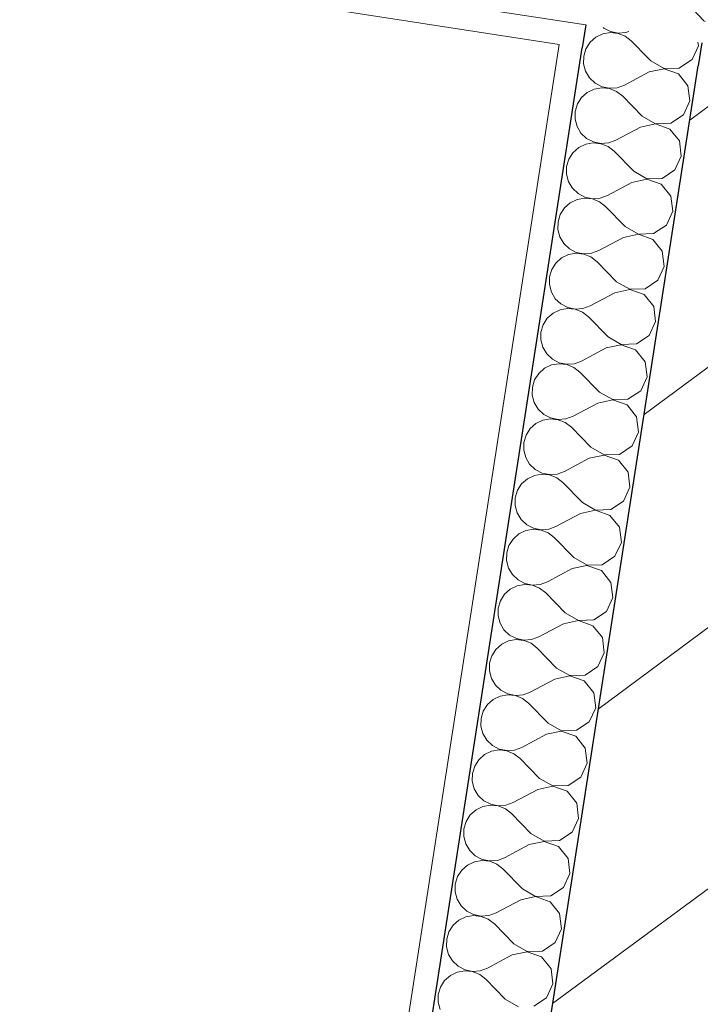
# Model space of a CAD drawing. Header units: metres. Extents: x 5509548 to 5517943, y 5680530 to 5684871.
# Tile 83 of 124: x 5516177.098 to 5516177.388, y 5683285.709 to 5683286.129. Entities that reach past the tile are written whole.
import ezdxf

# ---------------------------------------------------------------- set-up
doc = ezdxf.new("R2010")
doc.units = ezdxf.units.M
doc.layers.add('Nowe_A-Ściany-Wewnętrzne', color=7, linetype='CONTINUOUS')
doc.layers.add('Nowe_A-Ściany-Zewnętrzne', color=7, linetype='CONTINUOUS')
for name, color, linetype, lineweight in [('Nowe_A-Ściany-Wewnętrzne_Nr_pióra__174', 7, 'CONTINUOUS', 5), ('Nowe_A-Ściany-Wewnętrzne_Nr_pióra__27', 7, 'CONTINUOUS', 25), ('Nowe_A-Ściany-Wewnętrzne_Nr_pióra__47', 7, 'CONTINUOUS', 15), ('Nowe_A-Ściany-Zewnętrzne_Nr_pióra__174', 7, 'CONTINUOUS', 5), ('Nowe_A-Ściany-Zewnętrzne_Nr_pióra__27', 7, 'CONTINUOUS', 25), ('Nowe_A-Ściany-Zewnętrzne_Nr_pióra__47', 7, 'CONTINUOUS', 15), ('Nowe_A-Ściany-Zewnętrzne_Nr_pióra__67', 7, 'CONTINUOUS', 13)]:
    doc.layers.add(name, color=color, linetype=linetype, lineweight=lineweight)
pattern_1 = [(0, (0, 0), (0, 86.60254037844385), [0, -50]), (0, (25, 43.30126941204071), (0, 86.60254037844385), [0, -50])]
pattern_2 = [(45, (0, 0), (-63.63960862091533, 63.63960862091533), [])]

# ---------------------------------------------------------------- blocks, each defined once
blk = doc.blocks.new('*X114')
at = {"layer": 'Nowe_A-Ściany-Zewnętrzne_Nr_pióra__174', "color": 7, "linetype": 'Continuous', "lineweight": 5}
for p, q in [((64977.4157672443, -117179.4716145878), (64971.01844359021, -117176.6516448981)), ((64980.07224493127, -117181.6729047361), (64977.4157672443, -117179.4716145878)), ((64961.90476190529, -117286.6454626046), (64980.07224493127, -117262.4221519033)), ((64942.85714285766, -117286.6454626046), (64930.07224493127, -117269.5989320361)), ((64951.42566217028, -117305.7265044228), (64942.85714285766, -117286.6454626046)), ((64961.90476190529, -117286.6454626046), (64953.33624259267, -117305.7265044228)), ((64950.9908758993, -117326.6386215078), (64951.42566217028, -117305.7265044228)), ((64953.33624259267, -117305.7265044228), (64953.77102886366, -117326.6386215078)), ((64941.63667170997, -117345.3470298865), (64950.9908758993, -117326.6386215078)), ((64953.77102886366, -117326.6386215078), (64963.12523305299, -117345.3470298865)), ((64930.07224493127, -117354.4019842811), (64941.63667170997, -117345.3470298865)), ((64963.12523305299, -117345.3470298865), (64979.5940549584, -117358.2421291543)), ((64979.5940549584, -117358.2421291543), (64980.07224493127, -117358.3497798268))]:
    blk.add_line(p, q, dxfattribs=at)
blk = doc.blocks.new('Ściana_11', base_point=(90905.07224493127, -117042.597843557))
at = {"layer": 'Nowe_A-Ściany-Zewnętrzne', "linetype": 'Continuous', "lineweight": 0, "true_color": 0x000000}
h = blk.add_hatch(dxfattribs=at)
h.set_pattern_fill('Tynk', color=18, style=0, pattern_type=2)
h.set_pattern_definition(pattern_1)
h.paths.add_polyline_path([(64780.07224493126, -117377.597843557), (64920.07224493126, -117377.597843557), (64920.07224493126, -117367.597842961), (64780.07224493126, -117367.597842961)])
h = blk.add_hatch(dxfattribs=at)
h.set_pattern_fill('Tynk', color=18, style=0, pattern_type=2)
h.set_pattern_definition(pattern_1)
h.paths.add_polyline_path([(64930.07224493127, -117367.597843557), (64920.07224493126, -117367.597843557), (64920.07224493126, -117377.597843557), (64930.07224493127, -117377.597843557)])
at = {"layer": 'Nowe_A-Ściany-Zewnętrzne_Nr_pióra__27', "color": 7, "linetype": 'Continuous', "lineweight": 25}
blk.add_line((64930.07224493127, -117367.597843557), (64930.07224493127, -117377.597843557), dxfattribs=at)
at = {"layer": 'Nowe_A-Ściany-Zewnętrzne_Nr_pióra__47', "color": 7, "linetype": 'Continuous', "lineweight": 15, "flags": 128}
blk.add_lwpolyline([(64770.07224493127, -117377.597843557), (64920.07224493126, -117377.597843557)], dxfattribs=at)
at = {"layer": 'Nowe_A-Ściany-Zewnętrzne_Nr_pióra__67', "color": 7, "linetype": 'Continuous', "lineweight": 13}
blk.add_line((64780.07224493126, -117367.597843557), (64930.07224493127, -117367.597843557), dxfattribs=at)
at = {"layer": 'Nowe_A-Ściany-Zewnętrzne', "color": 7, "lineweight": 25}
blk.add_blockref('*X114', (0, 0), dxfattribs=at)
blk = doc.blocks.new('*X205')
at = {"layer": 'Nowe_A-Ściany-Wewnętrzne_Nr_pióra__174', "color": 7, "linetype": 'Continuous', "lineweight": 5}
for p, q in [((64937.84351165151, -117370.3044382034), (64935.1364243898, -117372.1645795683)), ((64937.56269985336, -117367.597843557), (64937.84351165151, -117367.7907998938)), ((64937.84351165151, -117367.7907998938), (64940.9558771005, -117368.8403848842)), ((64940.9558771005, -117369.254853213), (64937.84351165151, -117370.3044382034)), ((64940.9558771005, -117368.8403848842), (64944.23659725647, -117368.9995156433)), ((64944.23659725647, -117369.0957224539), (64940.9558771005, -117369.254853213)), ((64944.23659725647, -117368.9995156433), (64947.4359329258, -117368.256078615)), ((64947.4359329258, -117369.8391594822), (64944.23659725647, -117369.0957224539)), ((64947.4359329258, -117368.256078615), (64948.6263326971, -117367.597843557)), ((64950.31034016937, -117371.4285714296), (64947.4359329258, -117369.8391594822)), ((64977.10380217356, -117375.3063227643), (64978.88176874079, -117369.0476190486)), ((64978.88176874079, -117369.0476190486), (64978.46991790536, -117367.597843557)), ((64933.04068768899, -117374.6936772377), (64931.76051781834, -117377.597843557)), ((64935.1364243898, -117372.1645795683), (64933.04068768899, -117374.6936772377)), ((64958.53603633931, -117377.597843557), (64950.31034016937, -117371.4285714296)), ((64974.59635819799, -117377.597843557), (64977.10380217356, -117375.3063227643))]:
    blk.add_line(p, q, dxfattribs=at)
blk = doc.blocks.new('*X208')
at = {"layer": 'Nowe_A-Ściany-Wewnętrzne_Nr_pióra__174', "color": 7, "linetype": 'Continuous', "lineweight": 5}
for p, q in [((64931.71583591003, -117377.6992079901), (64931.26272112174, -117380.9523809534)), ((64931.76051781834, -117377.597843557), (64931.71583591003, -117377.6992079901)), ((64959.83414969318, -117378.5714285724), (64958.53603633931, -117377.597843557)), ((64959.83414969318, -117378.5714285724), (64965.90789260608, -117380.904277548)), ((64972.30097821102, -117379.6955617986), (64974.59635819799, -117377.597843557)), ((64931.26272112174, -117380.9523809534), (64931.71583591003, -117384.2055539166)), ((64959.83414969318, -117383.3333333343), (64950.31034016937, -117390.4761904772)), ((64965.90789260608, -117381.0004843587), (64959.83414969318, -117383.3333333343)), ((64965.90789260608, -117380.904277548), (64972.30097821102, -117379.6955617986)), ((64972.30097821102, -117382.2092001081), (64965.90789260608, -117381.0004843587)), ((64977.10380217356, -117386.5984391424), (64972.30097821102, -117382.2092001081)), ((64931.71583591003, -117384.2055539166), (64933.04068768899, -117387.2110846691)), ((64933.04068768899, -117387.2110846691), (64935.1364243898, -117389.7401823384)), ((64978.88176874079, -117392.8571428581), (64977.10380217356, -117386.5984391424)), ((64935.1364243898, -117389.7401823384), (64937.84351165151, -117391.6003237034)), ((64937.84351165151, -117391.6003237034), (64940.9558771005, -117392.6499086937)), ((64944.23659725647, -117392.8090394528), (64947.4359329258, -117392.0656024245)), ((64947.4359329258, -117392.0656024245), (64950.31034016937, -117390.4761904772)), ((64935.1364243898, -117395.9741033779), (64933.04068768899, -117398.5032010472)), ((64937.84351165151, -117394.1139620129), (64935.1364243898, -117395.9741033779)), ((64940.9558771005, -117393.0643770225), (64937.84351165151, -117394.1139620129)), ((64940.9558771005, -117392.6499086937), (64944.23659725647, -117392.8090394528)), ((64944.23659725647, -117392.9052462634), (64940.9558771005, -117393.0643770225)), ((64947.4359329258, -117393.6486832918), (64944.23659725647, -117392.9052462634)), ((64950.31034016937, -117395.2380952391), (64947.4359329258, -117393.6486832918)), ((64959.83414969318, -117402.3809523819), (64950.31034016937, -117395.2380952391)), ((64977.10380217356, -117399.1158465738), (64978.88176874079, -117392.8571428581)), ((64933.04068768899, -117398.5032010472), (64931.71583591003, -117401.5087317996)), ((64972.30097821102, -117403.5050856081), (64977.10380217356, -117399.1158465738)), ((64931.71583591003, -117401.5087317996), (64931.26272112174, -117404.7619047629)), ((64959.83414969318, -117402.3809523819), (64965.90789260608, -117404.7138013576)), ((64965.90789260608, -117404.7138013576), (64972.30097821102, -117403.5050856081)), ((64931.26272112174, -117404.7619047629), (64931.71583591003, -117408.0150777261)), ((64931.71583591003, -117408.0150777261), (64933.04068768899, -117411.0206084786)), ((64959.83414969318, -117407.1428571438), (64950.31034016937, -117414.2857142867)), ((64965.90789260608, -117404.8100081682), (64959.83414969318, -117407.1428571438)), ((64972.30097821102, -117406.0187239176), (64965.90789260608, -117404.8100081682)), ((64977.10380217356, -117410.4079629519), (64972.30097821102, -117406.0187239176)), ((64933.04068768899, -117411.0206084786), (64935.1364243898, -117413.5497061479)), ((64978.88176874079, -117416.6666666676), (64977.10380217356, -117410.4079629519)), ((64935.1364243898, -117413.5497061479), (64937.84351165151, -117415.4098475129)), ((64937.84351165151, -117415.4098475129), (64940.9558771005, -117416.4594325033)), ((64940.9558771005, -117416.873900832), (64937.84351165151, -117417.9234858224)), ((64940.9558771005, -117416.4594325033), (64944.23659725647, -117416.6185632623)), ((64944.23659725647, -117416.714770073), (64940.9558771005, -117416.873900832)), ((64944.23659725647, -117416.6185632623), (64947.4359329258, -117415.875126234)), ((64947.4359329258, -117417.4582071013), (64944.23659725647, -117416.714770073)), ((64947.4359329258, -117415.875126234), (64950.31034016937, -117414.2857142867)), ((64977.10380217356, -117422.9253703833), (64978.88176874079, -117416.6666666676)), ((64935.1364243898, -117419.7836271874), (64933.04068768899, -117422.3127248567)), ((64937.84351165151, -117417.9234858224), (64935.1364243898, -117419.7836271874)), ((64950.31034016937, -117419.0476190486), (64947.4359329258, -117417.4582071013)), ((64959.83414969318, -117426.1904761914), (64950.31034016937, -117419.0476190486)), ((64931.71583591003, -117425.3182556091), (64931.26272112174, -117428.5714285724)), ((64933.04068768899, -117422.3127248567), (64931.71583591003, -117425.3182556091)), ((64972.30097821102, -117427.3146094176), (64977.10380217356, -117422.9253703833)), ((64931.26272112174, -117428.5714285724), (64931.71583591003, -117431.8246015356)), ((64959.83414969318, -117426.1904761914), (64965.90789260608, -117428.5233251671)), ((64965.90789260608, -117428.6195319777), (64959.83414969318, -117430.9523809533)), ((64965.90789260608, -117428.5233251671), (64972.30097821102, -117427.3146094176)), ((64972.30097821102, -117429.8282477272), (64965.90789260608, -117428.6195319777)), ((64977.10380217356, -117434.2174867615), (64972.30097821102, -117429.8282477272)), ((64931.71583591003, -117431.8246015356), (64933.04068768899, -117434.8301322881)), ((64959.83414969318, -117430.9523809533), (64950.31034016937, -117438.0952380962)), ((64933.04068768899, -117434.8301322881), (64935.1364243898, -117437.3592299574)), ((64935.1364243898, -117437.3592299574), (64937.84351165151, -117439.2193713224)), ((64947.4359329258, -117439.6846500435), (64950.31034016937, -117438.0952380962)), ((64978.88176874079, -117440.4761904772), (64977.10380217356, -117434.2174867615)), ((64937.84351165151, -117441.7330096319), (64935.1364243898, -117443.5931509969)), ((64937.84351165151, -117439.2193713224), (64940.9558771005, -117440.2689563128)), ((64940.9558771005, -117440.6834246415), (64937.84351165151, -117441.7330096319)), ((64940.9558771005, -117440.2689563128), (64944.23659725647, -117440.4280870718)), ((64944.23659725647, -117440.5242938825), (64940.9558771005, -117440.6834246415)), ((64944.23659725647, -117440.4280870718), (64947.4359329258, -117439.6846500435)), ((64947.4359329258, -117441.2677309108), (64944.23659725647, -117440.5242938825)), ((64950.31034016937, -117442.8571428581), (64947.4359329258, -117441.2677309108)), ((64977.10380217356, -117446.7348941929), (64978.88176874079, -117440.4761904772)), ((64933.04068768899, -117446.1222486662), (64931.71583591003, -117449.1277794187)), ((64935.1364243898, -117443.5931509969), (64933.04068768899, -117446.1222486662)), ((64959.83414969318, -117450.000000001), (64950.31034016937, -117442.8571428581)), ((64931.71583591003, -117449.1277794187), (64931.26272112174, -117452.3809523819)), ((64959.83414969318, -117450.000000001), (64965.90789260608, -117452.3328489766)), ((64972.30097821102, -117451.1241332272), (64977.10380217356, -117446.7348941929)), ((64931.26272112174, -117452.3809523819), (64931.71583591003, -117455.6341253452)), ((64959.83414969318, -117454.7619047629), (64950.31034016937, -117461.9047619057)), ((64965.90789260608, -117452.4290557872), (64959.83414969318, -117454.7619047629)), ((64965.90789260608, -117452.3328489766), (64972.30097821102, -117451.1241332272)), ((64972.30097821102, -117453.6377715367), (64965.90789260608, -117452.4290557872)), ((64977.10380217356, -117458.027010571), (64972.30097821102, -117453.6377715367)), ((64931.71583591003, -117455.6341253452), (64933.04068768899, -117458.6396560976)), ((64933.04068768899, -117458.6396560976), (64935.1364243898, -117461.1687537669)), ((64978.88176874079, -117464.2857142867), (64977.10380217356, -117458.027010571)), ((64935.1364243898, -117461.1687537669), (64937.84351165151, -117463.0288951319)), ((64937.84351165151, -117463.0288951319), (64940.9558771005, -117464.0784801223)), ((64947.4359329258, -117463.494173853), (64950.31034016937, -117461.9047619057)), ((64935.1364243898, -117467.4026748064), (64933.04068768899, -117469.9317724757)), ((64937.84351165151, -117465.5425334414), (64935.1364243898, -117467.4026748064)), ((64940.9558771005, -117464.4929484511), (64937.84351165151, -117465.5425334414)), ((64940.9558771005, -117464.0784801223), (64944.23659725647, -117464.2376108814)), ((64944.23659725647, -117464.333817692), (64940.9558771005, -117464.4929484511)), ((64944.23659725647, -117464.2376108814), (64947.4359329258, -117463.494173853)), ((64947.4359329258, -117465.0772547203), (64944.23659725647, -117464.333817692)), ((64950.31034016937, -117466.6666666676), (64947.4359329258, -117465.0772547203)), ((64959.83414969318, -117473.8095238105), (64950.31034016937, -117466.6666666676)), ((64977.10380217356, -117470.5444180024), (64978.88176874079, -117464.2857142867)), ((64933.04068768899, -117469.9317724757), (64931.71583591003, -117472.9373032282)), ((64972.30097821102, -117474.9336570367), (64977.10380217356, -117470.5444180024)), ((64931.71583591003, -117472.9373032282), (64931.26272112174, -117476.1904761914)), ((64959.83414969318, -117473.8095238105), (64965.90789260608, -117476.1423727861)), ((64965.90789260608, -117476.1423727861), (64972.30097821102, -117474.9336570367)), ((64931.26272112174, -117476.1904761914), (64931.71583591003, -117479.4436491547)), ((64931.71583591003, -117479.4436491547), (64933.04068768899, -117482.4491799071)), ((64959.83414969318, -117478.5714285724), (64950.31034016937, -117485.7142857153)), ((64965.90789260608, -117476.2385795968), (64959.83414969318, -117478.5714285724)), ((64972.30097821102, -117477.4472953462), (64965.90789260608, -117476.2385795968)), ((64977.10380217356, -117481.8365343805), (64972.30097821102, -117477.4472953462)), ((64933.04068768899, -117482.4491799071), (64935.1364243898, -117484.9782775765)), ((64978.88176874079, -117488.0952380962), (64977.10380217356, -117481.8365343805)), ((64935.1364243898, -117484.9782775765), (64937.84351165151, -117486.8384189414)), ((64937.84351165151, -117486.8384189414), (64940.9558771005, -117487.8880039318)), ((64940.9558771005, -117488.3024722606), (64937.84351165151, -117489.352057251)), ((64940.9558771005, -117487.8880039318), (64944.23659725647, -117488.0471346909)), ((64944.23659725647, -117488.1433415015), (64940.9558771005, -117488.3024722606)), ((64944.23659725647, -117488.0471346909), (64947.4359329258, -117487.3036976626)), ((64947.4359329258, -117488.8867785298), (64944.23659725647, -117488.1433415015)), ((64947.4359329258, -117487.3036976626), (64950.31034016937, -117485.7142857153)), ((64977.10380217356, -117494.3539418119), (64978.88176874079, -117488.0952380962)), ((64935.1364243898, -117491.2121986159), (64933.04068768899, -117493.7412962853)), ((64937.84351165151, -117489.352057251), (64935.1364243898, -117491.2121986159)), ((64950.31034016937, -117490.4761904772), (64947.4359329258, -117488.8867785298)), ((64959.83414969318, -117497.61904762), (64950.31034016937, -117490.4761904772)), ((64931.71583591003, -117496.7468270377), (64931.26272112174, -117500.0000000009)), ((64933.04068768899, -117493.7412962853), (64931.71583591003, -117496.7468270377)), ((64972.30097821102, -117498.7431808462), (64977.10380217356, -117494.3539418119)), ((64931.26272112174, -117500.0000000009), (64931.71583591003, -117503.2531729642)), ((64959.83414969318, -117497.61904762), (64965.90789260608, -117499.9518965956)), ((64965.90789260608, -117500.0481034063), (64959.83414969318, -117502.3809523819)), ((64965.90789260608, -117499.9518965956), (64972.30097821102, -117498.7431808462)), ((64972.30097821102, -117501.2568191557), (64965.90789260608, -117500.0481034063)), ((64977.10380217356, -117505.64605819), (64972.30097821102, -117501.2568191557)), ((64931.71583591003, -117503.2531729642), (64933.04068768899, -117506.2587037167)), ((64959.83414969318, -117502.3809523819), (64950.31034016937, -117509.5238095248)), ((64933.04068768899, -117506.2587037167), (64935.1364243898, -117508.787801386)), ((64935.1364243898, -117508.787801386), (64937.84351165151, -117510.6479427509)), ((64947.4359329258, -117511.1132214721), (64950.31034016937, -117509.5238095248)), ((64978.88176874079, -117511.9047619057), (64977.10380217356, -117505.64605819)), ((64937.84351165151, -117513.1615810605), (64935.1364243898, -117515.0217224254)), ((64937.84351165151, -117510.6479427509), (64940.9558771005, -117511.6975277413)), ((64940.9558771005, -117512.1119960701), (64937.84351165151, -117513.1615810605)), ((64940.9558771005, -117511.6975277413), (64944.23659725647, -117511.8566585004)), ((64944.23659725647, -117511.952865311), (64940.9558771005, -117512.1119960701)), ((64944.23659725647, -117511.8566585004), (64947.4359329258, -117511.1132214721)), ((64947.4359329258, -117512.6963023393), (64944.23659725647, -117511.952865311)), ((64950.31034016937, -117514.2857142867), (64947.4359329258, -117512.6963023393)), ((64977.10380217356, -117518.1634656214), (64978.88176874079, -117511.9047619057)), ((64933.04068768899, -117517.5508200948), (64931.71583591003, -117520.5563508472)), ((64935.1364243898, -117515.0217224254), (64933.04068768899, -117517.5508200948)), ((64959.83414969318, -117521.4285714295), (64950.31034016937, -117514.2857142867)), ((64931.71583591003, -117520.5563508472), (64931.26272112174, -117523.8095238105)), ((64959.83414969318, -117521.4285714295), (64965.90789260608, -117523.7614204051)), ((64972.30097821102, -117522.5527046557), (64977.10380217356, -117518.1634656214)), ((64931.26272112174, -117523.8095238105), (64931.71583591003, -117527.0626967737)), ((64959.83414969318, -117526.1904761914), (64950.31034016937, -117533.3333333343)), ((64965.90789260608, -117523.8576272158), (64959.83414969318, -117526.1904761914)), ((64965.90789260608, -117523.7614204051), (64972.30097821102, -117522.5527046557)), ((64972.30097821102, -117525.0663429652), (64965.90789260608, -117523.8576272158)), ((64977.10380217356, -117529.4555819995), (64972.30097821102, -117525.0663429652)), ((64931.71583591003, -117527.0626967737), (64933.04068768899, -117530.0682275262)), ((64933.04068768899, -117530.0682275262), (64935.1364243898, -117532.5973251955)), ((64978.88176874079, -117535.7142857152), (64977.10380217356, -117529.4555819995)), ((64935.1364243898, -117532.5973251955), (64937.84351165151, -117534.4574665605)), ((64937.84351165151, -117534.4574665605), (64940.9558771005, -117535.5070515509)), ((64947.4359329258, -117534.9227452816), (64950.31034016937, -117533.3333333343)), ((64935.1364243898, -117538.831246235), (64933.04068768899, -117541.3603439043)), ((64937.84351165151, -117536.97110487), (64935.1364243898, -117538.831246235)), ((64940.9558771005, -117535.9215198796), (64937.84351165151, -117536.97110487)), ((64940.9558771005, -117535.5070515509), (64944.23659725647, -117535.6661823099)), ((64944.23659725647, -117535.7623891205), (64940.9558771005, -117535.9215198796)), ((64944.23659725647, -117535.6661823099), (64947.4359329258, -117534.9227452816)), ((64947.4359329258, -117536.5058261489), (64944.23659725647, -117535.7623891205)), ((64950.31034016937, -117538.0952380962), (64947.4359329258, -117536.5058261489)), ((64959.83414969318, -117545.238095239), (64950.31034016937, -117538.0952380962)), ((64977.10380217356, -117541.9729894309), (64978.88176874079, -117535.7142857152)), ((64933.04068768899, -117541.3603439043), (64931.71583591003, -117544.3658746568)), ((64972.30097821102, -117546.3622284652), (64977.10380217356, -117541.9729894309)), ((64931.71583591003, -117544.3658746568), (64931.26272112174, -117547.61904762)), ((64959.83414969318, -117545.238095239), (64965.90789260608, -117547.5709442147)), ((64965.90789260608, -117547.5709442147), (64972.30097821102, -117546.3622284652)), ((64931.26272112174, -117547.61904762), (64931.71583591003, -117550.8722205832)), ((64931.71583591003, -117550.8722205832), (64933.04068768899, -117553.8777513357)), ((64959.83414969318, -117550.0000000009), (64950.31034016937, -117557.1428571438)), ((64965.90789260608, -117547.6671510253), (64959.83414969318, -117550.0000000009)), ((64972.30097821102, -117548.8758667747), (64965.90789260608, -117547.6671510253)), ((64977.10380217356, -117553.265105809), (64972.30097821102, -117548.8758667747)), ((64933.04068768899, -117553.8777513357), (64935.1364243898, -117556.406849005)), ((64978.88176874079, -117559.5238095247), (64977.10380217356, -117553.265105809)), ((64935.1364243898, -117556.406849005), (64937.84351165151, -117558.26699037)), ((64937.84351165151, -117558.26699037), (64940.9558771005, -117559.3165753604)), ((64940.9558771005, -117559.7310436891), (64937.84351165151, -117560.7806286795)), ((64940.9558771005, -117559.3165753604), (64944.23659725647, -117559.4757061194)), ((64944.23659725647, -117559.5719129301), (64940.9558771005, -117559.7310436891)), ((64944.23659725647, -117559.4757061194), (64947.4359329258, -117558.7322690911)), ((64947.4359329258, -117560.3153499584), (64944.23659725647, -117559.5719129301)), ((64947.4359329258, -117558.7322690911), (64950.31034016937, -117557.1428571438)), ((64977.10380217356, -117565.7825132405), (64978.88176874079, -117559.5238095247)), ((64935.1364243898, -117562.6407700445), (64933.04068768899, -117565.1698677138)), ((64937.84351165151, -117560.7806286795), (64935.1364243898, -117562.6407700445)), ((64950.31034016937, -117561.9047619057), (64947.4359329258, -117560.3153499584)), ((64959.83414969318, -117569.0476190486), (64950.31034016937, -117561.9047619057)), ((64931.71583591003, -117568.1753984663), (64931.26272112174, -117571.4285714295)), ((64933.04068768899, -117565.1698677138), (64931.71583591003, -117568.1753984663)), ((64972.30097821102, -117570.1717522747), (64977.10380217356, -117565.7825132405)), ((64931.26272112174, -117571.4285714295), (64931.71583591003, -117574.6817443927)), ((64959.83414969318, -117569.0476190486), (64965.90789260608, -117571.3804680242)), ((64965.90789260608, -117571.4766748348), (64959.83414969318, -117573.8095238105)), ((64965.90789260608, -117571.3804680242), (64972.30097821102, -117570.1717522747)), ((64972.30097821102, -117572.6853905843), (64965.90789260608, -117571.4766748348)), ((64931.71583591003, -117574.6817443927), (64933.04068768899, -117577.6872751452)), ((64959.83414969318, -117573.8095238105), (64950.31034016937, -117580.9523809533)), ((64977.10380217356, -117577.0746296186), (64972.30097821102, -117572.6853905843)), ((64933.04068768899, -117577.6872751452), (64935.1364243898, -117580.2163728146)), ((64935.1364243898, -117580.2163728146), (64937.84351165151, -117582.0765141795)), ((64947.4359329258, -117582.5417929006), (64950.31034016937, -117580.9523809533)), ((64978.88176874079, -117583.3333333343), (64977.10380217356, -117577.0746296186)), ((64937.84351165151, -117584.590152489), (64935.1364243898, -117586.450293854)), ((64937.84351165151, -117582.0765141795), (64940.9558771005, -117583.1260991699)), ((64940.9558771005, -117583.5405674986), (64937.84351165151, -117584.590152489)), ((64940.9558771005, -117583.1260991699), (64944.23659725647, -117583.285229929)), ((64944.23659725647, -117583.3814367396), (64940.9558771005, -117583.5405674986)), ((64944.23659725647, -117583.285229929), (64947.4359329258, -117582.5417929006)), ((64947.4359329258, -117584.1248737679), (64944.23659725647, -117583.3814367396)), ((64950.31034016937, -117585.7142857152), (64947.4359329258, -117584.1248737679)), ((64977.10380217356, -117589.59203705), (64978.88176874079, -117583.3333333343)), ((64933.04068768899, -117588.9793915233), (64931.71583591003, -117591.9849222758)), ((64935.1364243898, -117586.450293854), (64933.04068768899, -117588.9793915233)), ((64959.83414969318, -117592.8571428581), (64950.31034016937, -117585.7142857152)), ((64931.71583591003, -117591.9849222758), (64931.26272112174, -117595.238095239)), ((64959.83414969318, -117592.8571428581), (64965.90789260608, -117595.1899918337)), ((64972.30097821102, -117593.9812760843), (64977.10380217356, -117589.59203705)), ((64931.26272112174, -117595.238095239), (64931.71583591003, -117598.4912682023)), ((64959.83414969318, -117597.61904762), (64950.31034016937, -117604.7619047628)), ((64965.90789260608, -117595.2861986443), (64959.83414969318, -117597.61904762)), ((64965.90789260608, -117595.1899918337), (64972.30097821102, -117593.9812760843)), ((64972.30097821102, -117596.4949143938), (64965.90789260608, -117595.2861986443)), ((64977.10380217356, -117600.8841534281), (64972.30097821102, -117596.4949143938)), ((64931.71583591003, -117598.4912682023), (64933.04068768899, -117601.4967989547)), ((64933.04068768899, -117601.4967989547), (64935.1364243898, -117604.0258966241)), ((64978.88176874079, -117607.1428571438), (64977.10380217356, -117600.8841534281)), ((64935.1364243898, -117604.0258966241), (64937.84351165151, -117605.886037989)), ((64937.84351165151, -117605.886037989), (64940.9558771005, -117606.9356229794)), ((64947.4359329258, -117606.3513167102), (64950.31034016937, -117604.7619047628)), ((64935.1364243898, -117610.2598176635), (64933.04068768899, -117612.7889153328)), ((64937.84351165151, -117608.3996762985), (64935.1364243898, -117610.2598176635)), ((64940.9558771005, -117607.3500913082), (64937.84351165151, -117608.3996762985)), ((64940.9558771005, -117606.9356229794), (64944.23659725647, -117607.0947537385)), ((64944.23659725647, -117607.1909605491), (64940.9558771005, -117607.3500913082)), ((64944.23659725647, -117607.0947537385), (64947.4359329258, -117606.3513167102)), ((64947.4359329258, -117607.9343975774), (64944.23659725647, -117607.1909605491)), ((64950.31034016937, -117609.5238095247), (64947.4359329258, -117607.9343975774)), ((64959.83414969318, -117616.6666666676), (64950.31034016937, -117609.5238095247)), ((64977.10380217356, -117613.4015608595), (64978.88176874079, -117607.1428571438)), ((64933.04068768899, -117612.7889153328), (64931.71583591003, -117615.7944460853)), ((64972.30097821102, -117617.7907998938), (64977.10380217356, -117613.4015608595)), ((64931.71583591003, -117615.7944460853), (64931.26272112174, -117619.0476190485)), ((64959.83414969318, -117616.6666666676), (64965.90789260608, -117618.9995156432)), ((64965.90789260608, -117618.9995156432), (64972.30097821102, -117617.7907998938)), ((64931.26272112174, -117619.0476190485), (64931.71583591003, -117622.3007920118)), ((64931.71583591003, -117622.3007920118), (64933.04068768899, -117625.3063227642)), ((64959.83414969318, -117621.4285714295), (64950.31034016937, -117628.5714285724)), ((64965.90789260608, -117619.0957224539), (64959.83414969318, -117621.4285714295)), ((64972.30097821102, -117620.3044382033), (64965.90789260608, -117619.0957224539)), ((64977.10380217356, -117624.6936772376), (64972.30097821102, -117620.3044382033)), ((64933.04068768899, -117625.3063227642), (64935.1364243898, -117627.8354204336)), ((64978.88176874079, -117630.9523809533), (64977.10380217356, -117624.6936772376)), ((64935.1364243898, -117627.8354204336), (64937.84351165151, -117629.6955617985)), ((64937.84351165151, -117629.6955617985), (64940.9558771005, -117630.7451467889)), ((64940.9558771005, -117631.1596151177), (64937.84351165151, -117632.2092001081)), ((64940.9558771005, -117630.7451467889), (64944.23659725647, -117630.904277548)), ((64944.23659725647, -117631.0004843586), (64940.9558771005, -117631.1596151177)), ((64944.23659725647, -117630.904277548), (64947.4359329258, -117630.1608405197)), ((64947.4359329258, -117631.7439213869), (64944.23659725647, -117631.0004843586)), ((64947.4359329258, -117630.1608405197), (64950.31034016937, -117628.5714285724)), ((64977.10380217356, -117637.211084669), (64978.88176874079, -117630.9523809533)), ((64935.1364243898, -117634.069341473), (64933.04068768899, -117636.5984391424)), ((64937.84351165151, -117632.2092001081), (64935.1364243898, -117634.069341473)), ((64950.31034016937, -117633.3333333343), (64947.4359329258, -117631.7439213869)), ((64959.83414969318, -117640.4761904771), (64950.31034016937, -117633.3333333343)), ((64931.71583591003, -117639.6039698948), (64931.26272112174, -117642.8571428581)), ((64933.04068768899, -117636.5984391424), (64931.71583591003, -117639.6039698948)), ((64972.30097821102, -117641.6003237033), (64977.10380217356, -117637.211084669)), ((64931.26272112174, -117642.8571428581), (64931.71583591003, -117646.1103158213)), ((64959.83414969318, -117640.4761904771), (64965.90789260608, -117642.8090394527)), ((64965.90789260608, -117642.9052462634), (64959.83414969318, -117645.238095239)), ((64965.90789260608, -117642.8090394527), (64972.30097821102, -117641.6003237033)), ((64972.30097821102, -117644.1139620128), (64965.90789260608, -117642.9052462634)), ((64931.71583591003, -117646.1103158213), (64933.04068768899, -117649.1158465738)), ((64959.83414969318, -117645.238095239), (64950.31034016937, -117652.3809523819)), ((64977.10380217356, -117648.5032010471), (64972.30097821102, -117644.1139620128)), ((64933.04068768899, -117649.1158465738), (64935.1364243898, -117651.6449442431)), ((64935.1364243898, -117651.6449442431), (64937.84351165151, -117653.5050856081)), ((64978.88176874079, -117654.7619047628), (64977.10380217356, -117648.5032010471)), ((64937.84351165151, -117656.0187239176), (64935.1364243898, -117657.8788652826)), ((64937.84351165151, -117653.5050856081), (64940.9558771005, -117654.5546705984)), ((64940.9558771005, -117654.9691389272), (64937.84351165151, -117656.0187239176)), ((64940.9558771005, -117654.5546705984), (64944.23659725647, -117654.7138013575)), ((64944.23659725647, -117654.8100081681), (64940.9558771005, -117654.9691389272)), ((64944.23659725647, -117654.7138013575), (64947.4359329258, -117653.9703643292)), ((64947.4359329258, -117655.5534451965), (64944.23659725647, -117654.8100081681)), ((64947.4359329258, -117653.9703643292), (64950.31034016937, -117652.3809523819)), ((64950.31034016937, -117657.1428571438), (64947.4359329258, -117655.5534451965)), ((64977.10380217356, -117661.0206084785), (64978.88176874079, -117654.7619047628)), ((64933.04068768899, -117660.4079629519), (64931.71583591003, -117663.4134937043)), ((64935.1364243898, -117657.8788652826), (64933.04068768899, -117660.4079629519)), ((64959.83414969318, -117664.2857142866), (64950.31034016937, -117657.1428571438)), ((64931.71583591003, -117663.4134937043), (64931.26272112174, -117666.6666666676)), ((64959.83414969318, -117664.2857142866), (64965.90789260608, -117666.6185632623)), ((64972.30097821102, -117665.4098475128), (64977.10380217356, -117661.0206084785)), ((64931.26272112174, -117666.6666666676), (64931.71583591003, -117669.9198396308)), ((64959.83414969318, -117669.0476190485), (64950.31034016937, -117676.1904761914)), ((64965.90789260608, -117666.7147700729), (64959.83414969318, -117669.0476190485)), ((64965.90789260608, -117666.6185632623), (64972.30097821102, -117665.4098475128)), ((64972.30097821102, -117667.9234858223), (64965.90789260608, -117666.7147700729)), ((64977.10380217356, -117672.3127248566), (64972.30097821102, -117667.9234858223)), ((64931.71583591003, -117669.9198396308), (64933.04068768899, -117672.9253703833)), ((64933.04068768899, -117672.9253703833), (64935.1364243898, -117675.4544680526)), ((64978.88176874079, -117678.5714285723), (64977.10380217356, -117672.3127248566)), ((64935.1364243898, -117675.4544680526), (64937.84351165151, -117677.3146094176)), ((64937.84351165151, -117677.3146094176), (64940.9558771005, -117678.364194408)), ((64947.4359329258, -117677.7798881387), (64950.31034016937, -117676.1904761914)), ((64935.1364243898, -117681.6883890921), (64933.04068768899, -117684.2174867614)), ((64937.84351165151, -117679.8282477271), (64935.1364243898, -117681.6883890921)), ((64940.9558771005, -117678.7786627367), (64937.84351165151, -117679.8282477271)), ((64940.9558771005, -117678.364194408), (64944.23659725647, -117678.523325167)), ((64944.23659725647, -117678.6195319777), (64940.9558771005, -117678.7786627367)), ((64944.23659725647, -117678.523325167), (64947.4359329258, -117677.7798881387)), ((64947.4359329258, -117679.362969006), (64944.23659725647, -117678.6195319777)), ((64950.31034016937, -117680.9523809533), (64947.4359329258, -117679.362969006)), ((64959.83414969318, -117688.0952380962), (64950.31034016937, -117680.9523809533)), ((64977.10380217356, -117684.830132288), (64978.88176874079, -117678.5714285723)), ((64933.04068768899, -117684.2174867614), (64931.71583591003, -117687.2230175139)), ((64972.30097821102, -117689.2193713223), (64977.10380217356, -117684.830132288)), ((64931.71583591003, -117687.2230175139), (64931.26272112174, -117690.4761904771)), ((64959.83414969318, -117688.0952380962), (64965.90789260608, -117690.4280870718)), ((64965.90789260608, -117690.4280870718), (64972.30097821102, -117689.2193713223)), ((64931.26272112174, -117690.4761904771), (64931.71583591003, -117693.7293634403)), ((64931.71583591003, -117693.7293634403), (64933.04068768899, -117696.7348941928)), ((64959.83414969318, -117692.857142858), (64950.31034016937, -117700.0000000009)), ((64965.90789260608, -117690.5242938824), (64959.83414969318, -117692.857142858)), ((64972.30097821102, -117691.7330096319), (64965.90789260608, -117690.5242938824)), ((64977.10380217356, -117696.1222486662), (64972.30097821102, -117691.7330096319)), ((64933.04068768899, -117696.7348941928), (64935.1364243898, -117699.2639918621)), ((64978.88176874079, -117702.3809523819), (64977.10380217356, -117696.1222486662)), ((64935.1364243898, -117699.2639918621), (64937.84351165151, -117701.1241332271)), ((64937.84351165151, -117701.1241332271), (64940.9558771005, -117702.1737182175)), ((64940.9558771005, -117702.5881865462), (64937.84351165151, -117703.6377715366)), ((64940.9558771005, -117702.1737182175), (64944.23659725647, -117702.3328489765)), ((64944.23659725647, -117702.4290557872), (64940.9558771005, -117702.5881865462)), ((64944.23659725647, -117702.3328489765), (64947.4359329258, -117701.5894119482)), ((64947.4359329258, -117703.1724928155), (64944.23659725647, -117702.4290557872)), ((64947.4359329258, -117701.5894119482), (64950.31034016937, -117700.0000000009)), ((64977.10380217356, -117708.6396560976), (64978.88176874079, -117702.3809523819)), ((64935.1364243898, -117705.4979129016), (64933.04068768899, -117708.0270105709)), ((64937.84351165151, -117703.6377715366), (64935.1364243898, -117705.4979129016)), ((64950.31034016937, -117704.7619047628), (64947.4359329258, -117703.1724928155)), ((64959.83414969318, -117711.9047619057), (64950.31034016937, -117704.7619047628)), ((64931.71583591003, -117711.0325413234), (64931.26272112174, -117714.2857142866)), ((64933.04068768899, -117708.0270105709), (64931.71583591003, -117711.0325413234)), ((64972.30097821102, -117713.0288951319), (64977.10380217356, -117708.6396560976)), ((64931.26272112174, -117714.2857142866), (64931.71583591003, -117717.5388872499)), ((64959.83414969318, -117711.9047619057), (64965.90789260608, -117714.2376108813)), ((64965.90789260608, -117714.3338176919), (64959.83414969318, -117716.6666666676)), ((64965.90789260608, -117714.2376108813), (64972.30097821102, -117713.0288951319)), ((64972.30097821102, -117715.5425334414), (64965.90789260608, -117714.3338176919)), ((64931.71583591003, -117717.5388872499), (64933.04068768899, -117720.5444180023)), ((64959.83414969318, -117716.6666666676), (64950.31034016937, -117723.8095238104)), ((64977.10380217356, -117719.9317724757), (64972.30097821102, -117715.5425334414)), ((64933.04068768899, -117720.5444180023), (64935.1364243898, -117723.0735156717)), ((64935.1364243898, -117723.0735156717), (64937.84351165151, -117724.9336570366)), ((64978.88176874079, -117726.1904761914), (64977.10380217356, -117719.9317724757)), ((64937.84351165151, -117727.4472953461), (64935.1364243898, -117729.3074367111)), ((64937.84351165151, -117724.9336570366), (64940.9558771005, -117725.983242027)), ((64940.9558771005, -117726.3977103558), (64937.84351165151, -117727.4472953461)), ((64940.9558771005, -117725.983242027), (64944.23659725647, -117726.1423727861)), ((64944.23659725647, -117726.2385795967), (64940.9558771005, -117726.3977103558)), ((64944.23659725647, -117726.1423727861), (64947.4359329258, -117725.3989357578)), ((64947.4359329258, -117726.982016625), (64944.23659725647, -117726.2385795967)), ((64947.4359329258, -117725.3989357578), (64950.31034016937, -117723.8095238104)), ((64950.31034016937, -117728.5714285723), (64947.4359329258, -117726.982016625)), ((64977.10380217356, -117732.4491799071), (64978.88176874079, -117726.1904761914)), ((64933.04068768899, -117731.8365343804), (64931.71583591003, -117734.8420651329)), ((64935.1364243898, -117729.3074367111), (64933.04068768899, -117731.8365343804)), ((64959.83414969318, -117735.7142857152), (64950.31034016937, -117728.5714285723)), ((64931.71583591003, -117734.8420651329), (64931.26272112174, -117738.0952380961)), ((64959.83414969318, -117735.7142857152), (64965.90789260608, -117738.0471346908)), ((64972.30097821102, -117736.8384189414), (64977.10380217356, -117732.4491799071)), ((64931.26272112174, -117738.0952380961), (64931.71583591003, -117741.3484110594)), ((64959.83414969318, -117740.4761904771), (64950.31034016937, -117747.61904762)), ((64965.90789260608, -117738.1433415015), (64959.83414969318, -117740.4761904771)), ((64965.90789260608, -117738.0471346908), (64972.30097821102, -117736.8384189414)), ((64972.30097821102, -117739.3520572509), (64965.90789260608, -117738.1433415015)), ((64977.10380217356, -117743.7412962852), (64972.30097821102, -117739.3520572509)), ((64931.71583591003, -117741.3484110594), (64933.04068768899, -117744.3539418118)), ((64933.04068768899, -117744.3539418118), (64935.1364243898, -117746.8830394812)), ((64978.88176874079, -117750.0000000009), (64977.10380217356, -117743.7412962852)), ((64935.1364243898, -117746.8830394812), (64937.84351165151, -117748.7431808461)), ((64937.84351165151, -117748.7431808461), (64940.9558771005, -117749.7927658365)), ((64947.4359329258, -117749.2084595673), (64950.31034016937, -117747.61904762)), ((64935.1364243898, -117753.1169605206), (64933.04068768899, -117755.64605819)), ((64937.84351165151, -117751.2568191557), (64935.1364243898, -117753.1169605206)), ((64940.9558771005, -117750.2072341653), (64937.84351165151, -117751.2568191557)), ((64940.9558771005, -117749.7927658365), (64944.23659725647, -117749.9518965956)), ((64944.23659725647, -117750.0481034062), (64940.9558771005, -117750.2072341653)), ((64944.23659725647, -117749.9518965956), (64947.4359329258, -117749.2084595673)), ((64947.4359329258, -117750.7915404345), (64944.23659725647, -117750.0481034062)), ((64950.31034016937, -117752.3809523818), (64947.4359329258, -117750.7915404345)), ((64959.83414969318, -117759.5238095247), (64950.31034016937, -117752.3809523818)), ((64977.10380217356, -117756.2587037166), (64978.88176874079, -117750.0000000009)), ((64933.04068768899, -117755.64605819), (64931.71583591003, -117758.6515889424)), ((64972.30097821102, -117760.6479427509), (64977.10380217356, -117756.2587037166)), ((64931.71583591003, -117758.6515889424), (64931.26272112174, -117761.9047619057)), ((64959.83414969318, -117759.5238095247), (64965.90789260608, -117761.8566585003)), ((64965.90789260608, -117761.8566585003), (64972.30097821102, -117760.6479427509)), ((64931.26272112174, -117761.9047619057), (64931.71583591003, -117765.1579348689)), ((64931.71583591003, -117765.1579348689), (64933.04068768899, -117768.1634656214)), ((64959.83414969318, -117764.2857142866), (64950.31034016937, -117771.4285714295)), ((64965.90789260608, -117761.952865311), (64959.83414969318, -117764.2857142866)), ((64972.30097821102, -117763.1615810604), (64965.90789260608, -117761.952865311)), ((64977.10380217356, -117767.5508200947), (64972.30097821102, -117763.1615810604)), ((64933.04068768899, -117768.1634656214), (64935.1364243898, -117770.6925632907)), ((64978.88176874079, -117773.8095238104), (64977.10380217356, -117767.5508200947)), ((64935.1364243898, -117770.6925632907), (64937.84351165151, -117772.5527046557)), ((64937.84351165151, -117772.5527046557), (64940.9558771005, -117773.602289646)), ((64940.9558771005, -117774.0167579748), (64937.84351165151, -117775.0663429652)), ((64940.9558771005, -117773.602289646), (64944.23659725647, -117773.7614204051)), ((64944.23659725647, -117773.8576272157), (64940.9558771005, -117774.0167579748)), ((64944.23659725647, -117773.7614204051), (64947.4359329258, -117773.0179833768)), ((64947.4359329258, -117774.6010642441), (64944.23659725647, -117773.8576272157)), ((64947.4359329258, -117773.0179833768), (64950.31034016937, -117771.4285714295)), ((64977.10380217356, -117780.0682275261), (64978.88176874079, -117773.8095238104)), ((64935.1364243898, -117776.9264843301), (64933.04068768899, -117779.4555819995)), ((64937.84351165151, -117775.0663429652), (64935.1364243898, -117776.9264843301)), ((64950.31034016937, -117776.1904761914), (64947.4359329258, -117774.6010642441)), ((64959.83414969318, -117783.3333333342), (64950.31034016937, -117776.1904761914)), ((64931.71583591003, -117782.4611127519), (64931.26272112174, -117785.7142857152)), ((64933.04068768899, -117779.4555819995), (64931.71583591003, -117782.4611127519)), ((64972.30097821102, -117784.4574665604), (64977.10380217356, -117780.0682275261)), ((64931.26272112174, -117785.7142857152), (64931.71583591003, -117788.9674586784)), ((64959.83414969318, -117783.3333333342), (64965.90789260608, -117785.6661823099)), ((64931.71583591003, -117788.9674586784), (64933.04068768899, -117791.9729894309))]:
    blk.add_line(p, q, dxfattribs=at)
blk = doc.blocks.new('Ściana_65', base_point=(65105.07224493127, -117042.597843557))
at = {"layer": 'Nowe_A-Ściany-Wewnętrzne', "linetype": 'Continuous', "lineweight": 0, "true_color": 0x000000}
h = blk.add_hatch(dxfattribs=at)
h.set_pattern_fill('Bloczki_ceramiczne', color=18, style=0, pattern_type=2)
h.set_pattern_definition(pattern_2)
h.paths.add_polyline_path([(65230.07224493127, -117367.597843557), (64980.07224493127, -117367.597843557), (64980.07224493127, -117377.597843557), (65230.07224493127, -117377.597843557)])
h = blk.add_hatch(dxfattribs=at)
h.set_pattern_fill('Tynk', color=18, style=0, pattern_type=2)
h.set_pattern_definition(pattern_1)
h.paths.add_polyline_path([(64930.07224493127, -118877.5979270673), (64930.07224493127, -117377.597843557), (64920.07224493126, -117377.597843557), (64920.07224493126, -118877.5979270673)])
h = blk.add_hatch(dxfattribs=at)
h.set_pattern_fill('Bloczki_ceramiczne', color=18, style=0, pattern_type=2)
h.set_pattern_definition(pattern_2)
h.paths.add_polyline_path([(65230.07224493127, -118877.5979270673), (65230.07224493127, -117377.597843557), (64980.07224493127, -117377.597843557), (64980.07224493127, -118877.5979270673)])
at = {"layer": 'Nowe_A-Ściany-Wewnętrzne_Nr_pióra__27', "color": 7, "linetype": 'Continuous', "lineweight": 25}
for p, q in [((64930.07224493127, -118877.5979270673), (64930.07224493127, -117377.597843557)), ((64980.07224493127, -118877.5979270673), (64980.07224493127, -117377.597843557))]:
    blk.add_line(p, q, dxfattribs=at)
at = {"layer": 'Nowe_A-Ściany-Wewnętrzne_Nr_pióra__47', "color": 7, "linetype": 'Continuous', "lineweight": 15, "flags": 128}
blk.add_lwpolyline([(64920.07224493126, -117377.597843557), (64920.07224493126, -118877.5979270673)], dxfattribs=at)
at = {"layer": 'Nowe_A-Ściany-Zewnętrzne_Nr_pióra__27', "color": 7, "linetype": 'Continuous', "lineweight": 25}
for p, q in [((64930.07224493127, -117367.597843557), (64930.07224493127, -117377.597843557)), ((64980.07224493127, -117367.597843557), (64980.07224493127, -117377.597843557))]:
    blk.add_line(p, q, dxfattribs=at)
at = {"layer": 'Nowe_A-Ściany-Wewnętrzne', "color": 7, "lineweight": 25}
for name in ['*X205', '*X208']:
    blk.add_blockref(name, (0, 0), dxfattribs=at)

msp = doc.modelspace()

# ---------------------------------------------------------------- block references
at = {"layer": 'Nowe_A-Ściany-Wewnętrzne', "color": 7, "lineweight": 25, "xscale": 0.001, "yscale": 0.001, "zscale": 0.001, "rotation": 351.1838518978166}
msp.add_blockref('Ściana_65', (5516177.562170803, 5683286.420729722), dxfattribs=at)
at = {"layer": 'Nowe_A-Ściany-Zewnętrzne', "color": 7, "lineweight": 25, "xscale": 0.001, "yscale": 0.001, "zscale": 0.001, "rotation": 351.1838518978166}
msp.add_blockref('Ściana_11', (5516203.057349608, 5683282.46650949), dxfattribs=at)

doc.saveas('drawing.dxf')
